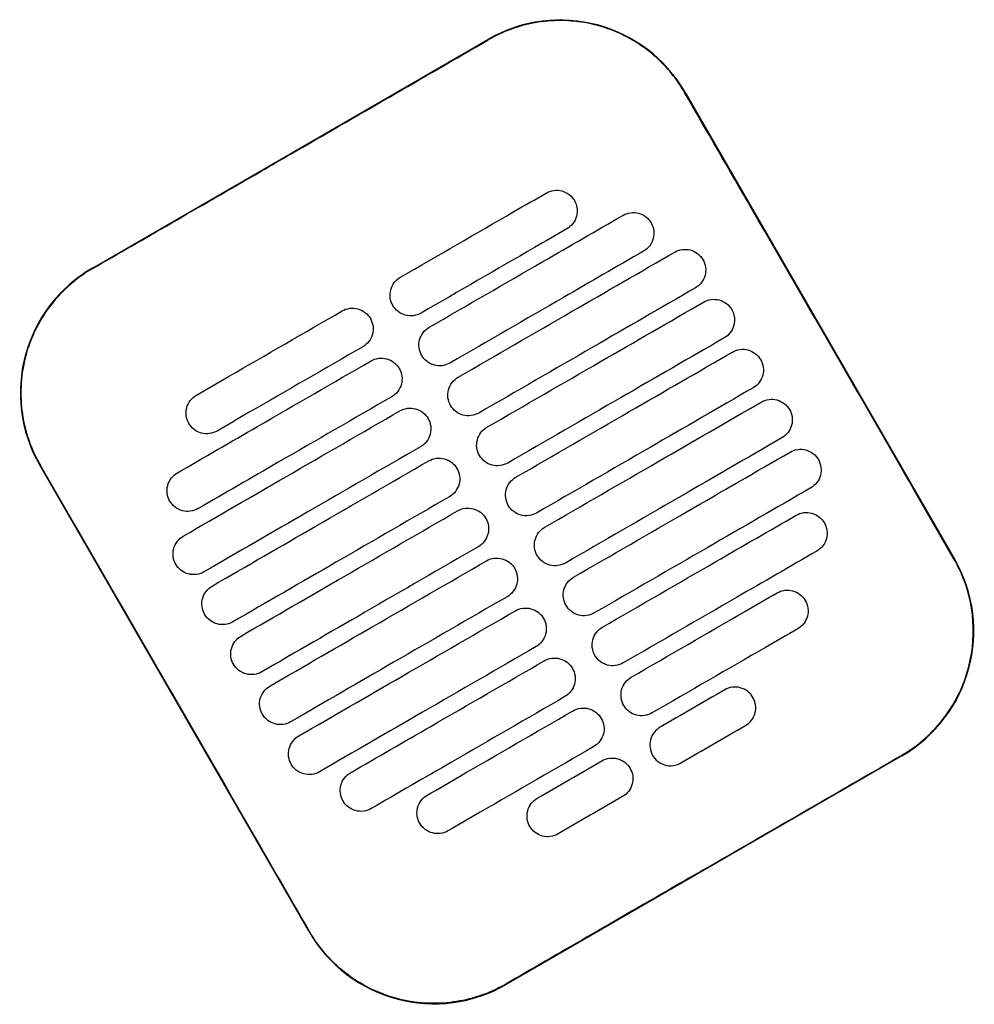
# Model space of a CAD drawing. Header units: metres. Extents: x 15.2 to 54.2, y -39.7 to 1.1.
# Tile 130 of 256: x 36.514 to 36.712, y -37.619 to -37.414. Entities that reach past the tile are written whole.
import ezdxf

# ---------------------------------------------------------------- set-up
doc = ezdxf.new("R2010")
doc.units = ezdxf.units.M
doc.header["$MEASUREMENT"] = 0
doc.layers.add('2D', color=252, linetype='Continuous')

# ---------------------------------------------------------------- blocks, each defined once
blk = doc.blocks.new('2D_QYOS_600')
for p, q in [((1.76623, -0.66898), (1.84849, -0.62146)), ((1.88948, -0.63243), (1.9455, -0.72941)), ((1.81128, -0.80694), (1.75526, -0.70996)), ((1.93453, -0.7704), (1.85227, -0.81792))]:
    blk.add_line(p, q)
for centre, start, end in [((1.8635, -0.64744), 30.0135, 120.0135), ((1.78124, -0.69496), 120.0135, 210.0135), ((1.91952, -0.74442), 300.0135, 30.0135), ((1.83726, -0.79194), 210.0135, 300.0135)]:
    blk.add_arc(centre, 0.03, start, end)
for points, knots in [([(1.88938, -0.63249), (1.88858, -0.6311), (1.88767, -0.62977), (1.88473, -0.62617), (1.88245, -0.62412), (1.87666, -0.62032), (1.87304, -0.61884), (1.86559, -0.61739), (1.86185, -0.61736), (1.85481, -0.61863), (1.85154, -0.61983), (1.84855, -0.62156)], [12.978915, 12.978915, 12.978915, 12.978915, 13.461173, 13.461173, 14.374287, 14.374287, 15.53872, 15.53872, 16.650066, 16.650066, 17.687358, 17.687358, 17.687358, 17.687358]), ([(1.9454, -0.72947), (1.93136, -0.70518), (1.91732, -0.68088), (1.89866, -0.64855), (1.89402, -0.64052), (1.88938, -0.63249)], [1.133412, 1.133412, 1.133412, 1.133412, 2.681586, 2.681586, 3.193366, 3.193366, 3.193366, 3.193366]), ([(1.76629, -0.66907), (1.77688, -0.66296), (1.78791, -0.65659), (1.80338, -0.64766), (1.80542, -0.64648), (1.80742, -0.64532)], [-21.78268, -21.78268, -21.78268, -21.78268, -17.142885, -17.142885, -16.423665, -16.423665, -16.423665, -16.423665]), ([(1.86059, -0.65339), (1.86102, -0.65314), (1.86156, -0.65293), (1.86274, -0.65278), (1.8633, -0.65281), (1.86437, -0.6531), (1.86489, -0.65335), (1.86585, -0.65408), (1.86622, -0.65454), (1.86646, -0.65496)], [-0.5513873, -0.5513873, -0.5513873, -0.5513873, -0.4031046, -0.4031046, -0.2776919, -0.2776919, -0.1471638, -0.1471638, 0, 0, 0, 0]), ([(1.83028, -0.6709), (1.83814, -0.66636), (1.84601, -0.66181), (1.85612, -0.65597), (1.85835, -0.65468), (1.86059, -0.65339)], [0.699452, 0.699452, 0.699452, 0.699452, 3.425217, 3.425217, 4.200582, 4.200582, 4.200582, 4.200582]), ([(1.86646, -0.65496), (1.86671, -0.65539), (1.86693, -0.65594), (1.86707, -0.65713), (1.86704, -0.65768), (1.86676, -0.65875), (1.8665, -0.65927), (1.86578, -0.66023), (1.86532, -0.66059), (1.86489, -0.66084)], [-0.5553355, -0.5553355, -0.5553355, -0.5553355, -0.4045594, -0.4045594, -0.278267, -0.278267, -0.1472206, -0.1472206, 0, 0, 0, 0]), ([(1.83628, -0.68129), (1.84415, -0.67675), (1.85201, -0.6722), (1.86544, -0.66445), (1.871, -0.66124), (1.87655, -0.65803)], [0.699452, 0.699452, 0.699452, 0.699452, 3.42526, 3.42526, 5.350619, 5.350619, 5.350619, 5.350619]), ([(1.87655, -0.65803), (1.87698, -0.65778), (1.87752, -0.65757), (1.87871, -0.65742), (1.87926, -0.65745), (1.88033, -0.65773), (1.88085, -0.65799), (1.88181, -0.65872), (1.88218, -0.65918), (1.88242, -0.6596)], [-0.5514247, -0.5514247, -0.5514247, -0.5514247, -0.4031161, -0.4031161, -0.2776965, -0.2776965, -0.1471644, -0.1471644, 0, 0, 0, 0]), ([(1.86489, -0.66084), (1.86266, -0.66213), (1.86042, -0.66342), (1.85031, -0.66926), (1.84245, -0.6738), (1.83458, -0.67835)], [2.649916, 2.649916, 2.649916, 2.649916, 3.425249, 3.425249, 6.151046, 6.151046, 6.151046, 6.151046]), ([(1.88242, -0.6596), (1.88267, -0.66003), (1.88289, -0.66058), (1.88303, -0.66176), (1.883, -0.66232), (1.88272, -0.66339), (1.88246, -0.66391), (1.88174, -0.66486), (1.88128, -0.66523), (1.88085, -0.66547)], [-0.5553006, -0.5553006, -0.5553006, -0.5553006, -0.4045498, -0.4045498, -0.2782639, -0.2782639, -0.1472208, -0.1472208, 0, 0, 0, 0]), ([(1.88732, -0.66567), (1.88774, -0.66542), (1.88829, -0.66521), (1.88947, -0.66506), (1.89002, -0.66509), (1.8911, -0.66537), (1.89162, -0.66563), (1.89258, -0.66636), (1.89294, -0.66682), (1.89319, -0.66724)], [-0.5514376, -0.5514376, -0.5514376, -0.5514376, -0.4031217, -0.4031217, -0.2776979, -0.2776979, -0.1471642, -0.1471642, 0, 0, 0, 0]), ([(1.88085, -0.66547), (1.8753, -0.66868), (1.86974, -0.67189), (1.85632, -0.67965), (1.84845, -0.68419), (1.84058, -0.68874)], [1.499949, 1.499949, 1.499949, 1.499949, 3.425284, 3.425284, 6.151116, 6.151116, 6.151116, 6.151116]), ([(1.84228, -0.69168), (1.85015, -0.68714), (1.85802, -0.68259), (1.87303, -0.67392), (1.88017, -0.66979), (1.88732, -0.66567)], [0.699452, 0.699452, 0.699452, 0.699452, 3.425292, 3.425292, 5.900643, 5.900643, 5.900643, 5.900643]), ([(1.89319, -0.66724), (1.89343, -0.66766), (1.89365, -0.66822), (1.8938, -0.6694), (1.89376, -0.66996), (1.89348, -0.67103), (1.89323, -0.67155), (1.8925, -0.6725), (1.89204, -0.67287), (1.89162, -0.67311)], [-0.5552879, -0.5552879, -0.5552879, -0.5552879, -0.4045447, -0.4045447, -0.2782629, -0.2782629, -0.1472212, -0.1472212, 0, 0, 0, 0]), ([(1.76629, -0.66907), (1.76501, -0.66981), (1.76378, -0.67065), (1.76063, -0.67315), (1.75885, -0.67499), (1.75732, -0.67702), (1.75503, -0.68008), (1.75334, -0.68356), (1.75137, -0.69095), (1.7511, -0.69479), (1.75204, -0.70242), (1.75324, -0.70613), (1.7552, -0.70964), (1.75528, -0.70977), (1.75536, -0.70991)], [17.619777, 17.619777, 17.619777, 17.619777, 18.064718, 18.064718, 18.827754, 18.827754, 18.827754, 19.97637, 19.97637, 21.122539, 21.122539, 22.281306, 22.281306, 22.328075, 22.328075, 22.328075, 22.328075]), ([(1.82871, -0.67677), (1.82846, -0.67635), (1.82824, -0.6758), (1.8281, -0.67461), (1.82813, -0.67406), (1.82841, -0.67298), (1.82867, -0.67247), (1.82939, -0.67151), (1.82985, -0.67115), (1.83028, -0.6709)], [-0.5553984, -0.5553984, -0.5553984, -0.5553984, -0.4045681, -0.4045681, -0.278271, -0.278271, -0.1472202, -0.1472202, 0, 0, 0, 0]), ([(1.89162, -0.67311), (1.88448, -0.67724), (1.87733, -0.68137), (1.86232, -0.69004), (1.85445, -0.69459), (1.84658, -0.69913)], [0.949972, 0.949972, 0.949972, 0.949972, 3.425307, 3.425307, 6.151164, 6.151164, 6.151164, 6.151164]), ([(1.81816, -0.6779), (1.81859, -0.67765), (1.81913, -0.67744), (1.82032, -0.67729), (1.82087, -0.67732), (1.82194, -0.67761), (1.82246, -0.67786), (1.82342, -0.67859), (1.82379, -0.67905), (1.82403, -0.67947)], [-0.5512944, -0.5512944, -0.5512944, -0.5512944, -0.4030833, -0.4030833, -0.2776787, -0.2776787, -0.1471599, -0.1471599, 0, 0, 0, 0]), ([(1.83458, -0.67835), (1.83415, -0.67859), (1.83361, -0.67881), (1.83243, -0.67896), (1.83187, -0.67892), (1.8308, -0.67864), (1.83028, -0.67839), (1.82932, -0.67766), (1.82895, -0.6772), (1.82871, -0.67677)], [-0.551307, -0.551307, -0.551307, -0.551307, -0.4030846, -0.4030846, -0.2776802, -0.2776802, -0.1471604, -0.1471604, 0, 0, 0, 0]), ([(1.84828, -0.70207), (1.85615, -0.69753), (1.86402, -0.69298), (1.87903, -0.68431), (1.88618, -0.68019), (1.89332, -0.67606)], [0.699452, 0.699452, 0.699452, 0.699452, 3.425313, 3.425313, 5.900643, 5.900643, 5.900643, 5.900643]), ([(1.89332, -0.67606), (1.89374, -0.67581), (1.89429, -0.6756), (1.89547, -0.67545), (1.89603, -0.67548), (1.8971, -0.67577), (1.89762, -0.67602), (1.89858, -0.67675), (1.89894, -0.67721), (1.89919, -0.67763)], [-0.5514273, -0.5514273, -0.5514273, -0.5514273, -0.4031209, -0.4031209, -0.2776962, -0.2776962, -0.1471634, -0.1471634, 0, 0, 0, 0]), ([(1.78785, -0.69541), (1.79008, -0.69412), (1.79232, -0.69283), (1.80243, -0.68699), (1.8103, -0.68244), (1.81816, -0.6779)], [2.649852, 2.649852, 2.649852, 2.649852, 3.425217, 3.425217, 6.150982, 6.150982, 6.150982, 6.150982]), ([(1.82403, -0.67947), (1.82428, -0.6799), (1.8245, -0.68045), (1.82465, -0.68164), (1.82461, -0.68219), (1.82433, -0.68326), (1.82408, -0.68378), (1.82335, -0.68474), (1.82289, -0.6851), (1.82246, -0.68535)], [-0.555416, -0.555416, -0.555416, -0.555416, -0.4045716, -0.4045716, -0.2782736, -0.2782736, -0.1472211, -0.1472211, 0, 0, 0, 0]), ([(1.89919, -0.67763), (1.89943, -0.67806), (1.89965, -0.67861), (1.8998, -0.6798), (1.89977, -0.68035), (1.89948, -0.68142), (1.89923, -0.68194), (1.8985, -0.68289), (1.89805, -0.68326), (1.89762, -0.68351)], [-0.5552955, -0.5552955, -0.5552955, -0.5552955, -0.4045438, -0.4045438, -0.2782634, -0.2782634, -0.1472215, -0.1472215, 0, 0, 0, 0]), ([(1.83471, -0.68716), (1.83447, -0.68674), (1.83425, -0.68619), (1.8341, -0.685), (1.83413, -0.68445), (1.83442, -0.68337), (1.83467, -0.68286), (1.8354, -0.6819), (1.83585, -0.68154), (1.83628, -0.68129)], [-0.5553839, -0.5553839, -0.5553839, -0.5553839, -0.4045626, -0.4045626, -0.2782686, -0.2782686, -0.1472195, -0.1472195, 0, 0, 0, 0]), ([(1.89762, -0.68351), (1.89048, -0.68763), (1.88333, -0.69176), (1.86832, -0.70043), (1.86045, -0.70498), (1.85259, -0.70952)], [0.949998, 0.949998, 0.949998, 0.949998, 3.42532, 3.42532, 6.151189, 6.151189, 6.151189, 6.151189]), ([(1.82246, -0.68535), (1.8146, -0.68989), (1.80673, -0.69444), (1.79662, -0.70027), (1.79439, -0.70157), (1.79215, -0.70286)], [0.699452, 0.699452, 0.699452, 0.699452, 3.425249, 3.425249, 4.200582, 4.200582, 4.200582, 4.200582]), ([(1.82417, -0.68829), (1.82459, -0.68805), (1.82514, -0.68783), (1.82632, -0.68768), (1.82687, -0.68772), (1.82795, -0.688), (1.82847, -0.68825), (1.82942, -0.68898), (1.82979, -0.68944), (1.83003, -0.68987)], [-0.5513075, -0.5513075, -0.5513075, -0.5513075, -0.4030857, -0.4030857, -0.2776792, -0.2776792, -0.1471593, -0.1471593, 0, 0, 0, 0]), ([(1.84058, -0.68874), (1.84016, -0.68898), (1.83961, -0.6892), (1.83843, -0.68935), (1.83787, -0.68931), (1.8368, -0.68903), (1.83628, -0.68878), (1.83532, -0.68805), (1.83496, -0.68759), (1.83471, -0.68716)], [-0.551317, -0.551317, -0.551317, -0.551317, -0.4030867, -0.4030867, -0.2776803, -0.2776803, -0.1471597, -0.1471597, 0, 0, 0, 0]), ([(1.85429, -0.71247), (1.86215, -0.70792), (1.87002, -0.70338), (1.88503, -0.6947), (1.89218, -0.69058), (1.89932, -0.68645)], [0.699452, 0.699452, 0.699452, 0.699452, 3.425322, 3.425322, 5.900643, 5.900643, 5.900643, 5.900643]), ([(1.89932, -0.68645), (1.89975, -0.6862), (1.90029, -0.68599), (1.90148, -0.68584), (1.90203, -0.68587), (1.9031, -0.68616), (1.90362, -0.68641), (1.90458, -0.68714), (1.90495, -0.6876), (1.90519, -0.68802)], [-0.5514137, -0.5514137, -0.5514137, -0.5514137, -0.4031194, -0.4031194, -0.2776944, -0.2776944, -0.1471627, -0.1471627, 0, 0, 0, 0]), ([(1.78389, -0.71155), (1.78945, -0.70834), (1.79501, -0.70513), (1.80843, -0.69738), (1.8163, -0.69283), (1.82417, -0.68829)], [1.499901, 1.499901, 1.499901, 1.499901, 3.42526, 3.42526, 6.151068, 6.151068, 6.151068, 6.151068]), ([(1.90519, -0.68802), (1.90544, -0.68845), (1.90566, -0.689), (1.9058, -0.69019), (1.90577, -0.69074), (1.90549, -0.69181), (1.90523, -0.69233), (1.90451, -0.69329), (1.90405, -0.69365), (1.90362, -0.6939)], [-0.5553078, -0.5553078, -0.5553078, -0.5553078, -0.4045446, -0.4045446, -0.2782647, -0.2782647, -0.147222, -0.147222, 0, 0, 0, 0]), ([(1.83003, -0.68987), (1.83028, -0.69029), (1.8305, -0.69084), (1.83065, -0.69203), (1.83061, -0.69258), (1.83033, -0.69365), (1.83008, -0.69417), (1.82935, -0.69513), (1.82889, -0.69549), (1.82847, -0.69574)], [-0.5553971, -0.5553971, -0.5553971, -0.5553971, -0.4045652, -0.4045652, -0.2782705, -0.2782705, -0.1472202, -0.1472202, 0, 0, 0, 0]), ([(1.84071, -0.69755), (1.84047, -0.69713), (1.84025, -0.69658), (1.8401, -0.69539), (1.84014, -0.69484), (1.84042, -0.69377), (1.84067, -0.69325), (1.8414, -0.69229), (1.84186, -0.69193), (1.84228, -0.69168)], [-0.5553742, -0.5553742, -0.5553742, -0.5553742, -0.4045587, -0.4045587, -0.278267, -0.278267, -0.1472191, -0.1472191, 0, 0, 0, 0]), ([(1.78628, -0.70128), (1.78604, -0.70086), (1.78582, -0.70031), (1.78567, -0.69912), (1.7857, -0.69857), (1.78598, -0.69749), (1.78624, -0.69698), (1.78696, -0.69602), (1.78742, -0.69566), (1.78785, -0.69541)], [-0.5554179, -0.5554179, -0.5554179, -0.5554179, -0.4045683, -0.4045683, -0.2782761, -0.2782761, -0.1472238, -0.1472238, 0, 0, 0, 0]), ([(1.82847, -0.69574), (1.8206, -0.70028), (1.81273, -0.70483), (1.79931, -0.71258), (1.79375, -0.71579), (1.78819, -0.719)], [0.699452, 0.699452, 0.699452, 0.699452, 3.425284, 3.425284, 5.350619, 5.350619, 5.350619, 5.350619]), ([(1.90362, -0.6939), (1.89648, -0.69802), (1.88934, -0.70215), (1.87432, -0.71082), (1.86646, -0.71537), (1.85859, -0.71991)], [0.950001, 0.950001, 0.950001, 0.950001, 3.425322, 3.425322, 6.151192, 6.151192, 6.151192, 6.151192]), ([(1.84658, -0.69913), (1.84616, -0.69937), (1.84561, -0.69959), (1.84443, -0.69974), (1.84388, -0.6997), (1.8428, -0.69942), (1.84228, -0.69917), (1.84132, -0.69844), (1.84096, -0.69798), (1.84071, -0.69755)], [-0.5513236, -0.5513236, -0.5513236, -0.5513236, -0.4030881, -0.4030881, -0.2776804, -0.2776804, -0.1471592, -0.1471592, 0, 0, 0, 0]), ([(1.86029, -0.72286), (1.86816, -0.71831), (1.87602, -0.71377), (1.89104, -0.70509), (1.89818, -0.70097), (1.90533, -0.69684)], [0.699452, 0.699452, 0.699452, 0.699452, 3.425321, 3.425321, 5.900643, 5.900643, 5.900643, 5.900643]), ([(1.90533, -0.69684), (1.90575, -0.6966), (1.9063, -0.69638), (1.90748, -0.69623), (1.90803, -0.69627), (1.90911, -0.69655), (1.90963, -0.6968), (1.91058, -0.69753), (1.91095, -0.69799), (1.91119, -0.69842)], [-0.5513969, -0.5513969, -0.5513969, -0.5513969, -0.4031172, -0.4031172, -0.2776925, -0.2776925, -0.1471621, -0.1471621, 0, 0, 0, 0]), ([(1.78513, -0.7247), (1.79228, -0.72057), (1.79942, -0.71644), (1.81443, -0.70777), (1.8223, -0.70323), (1.83017, -0.69868)], [0.949941, 0.949941, 0.949941, 0.949941, 3.425291, 3.425291, 6.151132, 6.151132, 6.151132, 6.151132]), ([(1.83017, -0.69868), (1.83059, -0.69844), (1.83114, -0.69822), (1.83232, -0.69807), (1.83287, -0.69811), (1.83395, -0.69839), (1.83447, -0.69864), (1.83543, -0.69937), (1.83579, -0.69983), (1.83604, -0.70026)], [-0.5513173, -0.5513173, -0.5513173, -0.5513173, -0.4030875, -0.4030875, -0.2776797, -0.2776797, -0.147159, -0.147159, 0, 0, 0, 0]), ([(1.91119, -0.69842), (1.91144, -0.69884), (1.91166, -0.69939), (1.91181, -0.70058), (1.91177, -0.70113), (1.91149, -0.7022), (1.91124, -0.70272), (1.91051, -0.70368), (1.91005, -0.70404), (1.90963, -0.70429)], [-0.5553248, -0.5553248, -0.5553248, -0.5553248, -0.4045472, -0.4045472, -0.2782668, -0.2782668, -0.1472227, -0.1472227, 0, 0, 0, 0]), ([(1.79215, -0.70286), (1.79173, -0.7031), (1.79118, -0.70332), (1.79, -0.70347), (1.78944, -0.70343), (1.78837, -0.70315), (1.78785, -0.7029), (1.78689, -0.70217), (1.78652, -0.70171), (1.78628, -0.70128)], [-0.5513007, -0.5513007, -0.5513007, -0.5513007, -0.4030941, -0.4030941, -0.2776814, -0.2776814, -0.1471603, -0.1471603, 0, 0, 0, 0]), ([(1.83604, -0.70026), (1.83628, -0.70068), (1.8365, -0.70123), (1.83665, -0.70242), (1.83661, -0.70297), (1.83633, -0.70405), (1.83608, -0.70456), (1.83535, -0.70552), (1.83489, -0.70588), (1.83447, -0.70613)], [-0.555383, -0.555383, -0.555383, -0.555383, -0.4045605, -0.4045605, -0.2782682, -0.2782682, -0.1472195, -0.1472195, 0, 0, 0, 0]), ([(1.84672, -0.70795), (1.84647, -0.70752), (1.84625, -0.70697), (1.8461, -0.70578), (1.84614, -0.70523), (1.84642, -0.70416), (1.84667, -0.70364), (1.8474, -0.70268), (1.84786, -0.70232), (1.84828, -0.70207)], [-0.5553693, -0.5553693, -0.5553693, -0.5553693, -0.4045566, -0.4045566, -0.2782661, -0.2782661, -0.1472189, -0.1472189, 0, 0, 0, 0]), ([(1.83447, -0.70613), (1.8266, -0.71067), (1.81873, -0.71522), (1.80372, -0.72389), (1.79658, -0.72802), (1.78943, -0.73214)], [0.699452, 0.699452, 0.699452, 0.699452, 3.425308, 3.425308, 5.900643, 5.900643, 5.900643, 5.900643]), ([(1.90963, -0.70429), (1.90248, -0.70841), (1.89534, -0.71254), (1.88033, -0.72121), (1.87246, -0.72576), (1.86459, -0.7303)], [0.949982, 0.949982, 0.949982, 0.949982, 3.425312, 3.425312, 6.151173, 6.151173, 6.151173, 6.151173]), ([(1.85259, -0.70952), (1.85216, -0.70977), (1.85161, -0.70998), (1.85043, -0.71013), (1.84988, -0.7101), (1.8488, -0.70981), (1.84829, -0.70956), (1.84733, -0.70883), (1.84696, -0.70837), (1.84672, -0.70795)], [-0.5513269, -0.5513269, -0.5513269, -0.5513269, -0.403089, -0.403089, -0.2776804, -0.2776804, -0.1471589, -0.1471589, 0, 0, 0, 0]), ([(1.86629, -0.73325), (1.87416, -0.7287), (1.88203, -0.72416), (1.89704, -0.71549), (1.90418, -0.71136), (1.91133, -0.70723)], [0.699452, 0.699452, 0.699452, 0.699452, 3.425308, 3.425308, 5.900643, 5.900643, 5.900643, 5.900643]), ([(1.91133, -0.70723), (1.91175, -0.70699), (1.9123, -0.70677), (1.91348, -0.70662), (1.91403, -0.70666), (1.91511, -0.70694), (1.91563, -0.70719), (1.91659, -0.70792), (1.91695, -0.70838), (1.9172, -0.70881)], [-0.5513769, -0.5513769, -0.5513769, -0.5513769, -0.4031143, -0.4031143, -0.2776905, -0.2776905, -0.1471617, -0.1471617, 0, 0, 0, 0]), ([(1.81138, -0.80689), (1.80682, -0.799), (1.80209, -0.79079), (1.78344, -0.75849), (1.7694, -0.7342), (1.75536, -0.70991)], [-3.18138, -3.18138, -3.18138, -3.18138, -2.673929, -2.673929, -1.133377, -1.133377, -1.133377, -1.133377]), ([(1.79113, -0.73509), (1.79828, -0.73096), (1.80542, -0.72683), (1.82043, -0.71816), (1.8283, -0.71362), (1.83617, -0.70907)], [0.949982, 0.949982, 0.949982, 0.949982, 3.425312, 3.425312, 6.151173, 6.151173, 6.151173, 6.151173]), ([(1.83617, -0.70907), (1.83659, -0.70883), (1.83714, -0.70861), (1.83832, -0.70846), (1.83888, -0.7085), (1.83995, -0.70878), (1.84047, -0.70903), (1.84143, -0.70976), (1.84179, -0.71022), (1.84204, -0.71065)], [-0.5513238, -0.5513238, -0.5513238, -0.5513238, -0.4030887, -0.4030887, -0.27768, -0.27768, -0.1471588, -0.1471588, 0, 0, 0, 0]), ([(1.9172, -0.70881), (1.91744, -0.70923), (1.91766, -0.70978), (1.91781, -0.71097), (1.91777, -0.71152), (1.91749, -0.7126), (1.91724, -0.71311), (1.91651, -0.71407), (1.91605, -0.71443), (1.91563, -0.71468)], [-0.5553464, -0.5553464, -0.5553464, -0.5553464, -0.4045515, -0.4045515, -0.2782697, -0.2782697, -0.1472236, -0.1472236, 0, 0, 0, 0]), ([(1.78232, -0.71743), (1.78208, -0.717), (1.78186, -0.71645), (1.78171, -0.71526), (1.78175, -0.71471), (1.78203, -0.71364), (1.78228, -0.71312), (1.78301, -0.71217), (1.78347, -0.7118), (1.78389, -0.71155)], [-0.5553798, -0.5553798, -0.5553798, -0.5553798, -0.4045588, -0.4045588, -0.278273, -0.278273, -0.147224, -0.147224, 0, 0, 0, 0]), ([(1.84204, -0.71065), (1.84228, -0.71107), (1.8425, -0.71162), (1.84265, -0.71281), (1.84262, -0.71336), (1.84233, -0.71444), (1.84208, -0.71495), (1.84135, -0.71591), (1.8409, -0.71627), (1.84047, -0.71652)], [-0.5553737, -0.5553737, -0.5553737, -0.5553737, -0.4045574, -0.4045574, -0.2782667, -0.2782667, -0.1472191, -0.1472191, 0, 0, 0, 0]), ([(1.85272, -0.71834), (1.85247, -0.71791), (1.85225, -0.71736), (1.85211, -0.71617), (1.85214, -0.71562), (1.85242, -0.71455), (1.85268, -0.71403), (1.8534, -0.71308), (1.85386, -0.71271), (1.85429, -0.71247)], [-0.5553691, -0.5553691, -0.5553691, -0.5553691, -0.4045561, -0.4045561, -0.278266, -0.278266, -0.1472189, -0.1472189, 0, 0, 0, 0]), ([(1.91563, -0.71468), (1.90848, -0.7188), (1.90134, -0.72293), (1.88633, -0.7316), (1.87846, -0.73615), (1.87059, -0.74069)], [0.949941, 0.949941, 0.949941, 0.949941, 3.425292, 3.425292, 6.151132, 6.151132, 6.151132, 6.151132]), ([(1.78819, -0.719), (1.78777, -0.71925), (1.78722, -0.71946), (1.78604, -0.71961), (1.78549, -0.71958), (1.78441, -0.71929), (1.78389, -0.71904), (1.78293, -0.71831), (1.78257, -0.71785), (1.78232, -0.71743)], [-0.5513421, -0.5513421, -0.5513421, -0.5513421, -0.4031061, -0.4031061, -0.2776864, -0.2776864, -0.147161, -0.147161, 0, 0, 0, 0]), ([(1.84047, -0.71652), (1.8326, -0.72106), (1.82474, -0.72561), (1.80972, -0.73428), (1.80258, -0.73841), (1.79544, -0.74253)], [0.699452, 0.699452, 0.699452, 0.699452, 3.425321, 3.425321, 5.900643, 5.900643, 5.900643, 5.900643]), ([(1.85859, -0.71991), (1.85816, -0.72016), (1.85762, -0.72037), (1.85644, -0.72052), (1.85588, -0.72049), (1.85481, -0.72021), (1.85429, -0.71995), (1.85333, -0.71922), (1.85296, -0.71876), (1.85272, -0.71834)], [-0.551327, -0.551327, -0.551327, -0.551327, -0.4030892, -0.4030892, -0.2776802, -0.2776802, -0.1471588, -0.1471588, 0, 0, 0, 0]), ([(1.79714, -0.74548), (1.80428, -0.74135), (1.81142, -0.73722), (1.82644, -0.72855), (1.8343, -0.72401), (1.84217, -0.71946)], [0.950001, 0.950001, 0.950001, 0.950001, 3.425322, 3.425322, 6.151192, 6.151192, 6.151192, 6.151192]), ([(1.84217, -0.71946), (1.8426, -0.71922), (1.84314, -0.719), (1.84433, -0.71885), (1.84488, -0.71889), (1.84595, -0.71917), (1.84647, -0.71942), (1.84743, -0.72015), (1.8478, -0.72061), (1.84804, -0.72104)], [-0.551327, -0.551327, -0.551327, -0.551327, -0.4030892, -0.4030892, -0.2776802, -0.2776802, -0.1471588, -0.1471588, 0, 0, 0, 0]), ([(1.87229, -0.74364), (1.88016, -0.73909), (1.88803, -0.73455), (1.90145, -0.72679), (1.90701, -0.72358), (1.91257, -0.72037)], [0.699452, 0.699452, 0.699452, 0.699452, 3.425284, 3.425284, 5.350619, 5.350619, 5.350619, 5.350619]), ([(1.91257, -0.72037), (1.91299, -0.72013), (1.91354, -0.71991), (1.91472, -0.71976), (1.91527, -0.7198), (1.91635, -0.72008), (1.91687, -0.72033), (1.91783, -0.72106), (1.91819, -0.72152), (1.91844, -0.72195)], [-0.551342, -0.551342, -0.551342, -0.551342, -0.4031061, -0.4031061, -0.2776864, -0.2776864, -0.147161, -0.147161, 0, 0, 0, 0]), ([(1.84804, -0.72104), (1.84829, -0.72146), (1.84851, -0.72201), (1.84865, -0.7232), (1.84862, -0.72375), (1.84834, -0.72483), (1.84808, -0.72534), (1.84736, -0.7263), (1.8469, -0.72666), (1.84647, -0.72691)], [-0.5553691, -0.5553691, -0.5553691, -0.5553691, -0.4045561, -0.4045561, -0.278266, -0.278266, -0.1472189, -0.1472189, 0, 0, 0, 0]), ([(1.91844, -0.72195), (1.91868, -0.72237), (1.9189, -0.72292), (1.91905, -0.72411), (1.91901, -0.72466), (1.91873, -0.72574), (1.91848, -0.72625), (1.91775, -0.72721), (1.91729, -0.72757), (1.91687, -0.72782)], [-0.55538, -0.55538, -0.55538, -0.55538, -0.4045589, -0.4045589, -0.278273, -0.278273, -0.147224, -0.147224, 0, 0, 0, 0]), ([(1.85872, -0.72873), (1.85848, -0.72831), (1.85826, -0.72775), (1.85811, -0.72657), (1.85814, -0.72601), (1.85843, -0.72494), (1.85868, -0.72442), (1.85941, -0.72347), (1.85986, -0.7231), (1.86029, -0.72286)], [-0.5553737, -0.5553737, -0.5553737, -0.5553737, -0.4045574, -0.4045574, -0.2782667, -0.2782667, -0.1472191, -0.1472191, 0, 0, 0, 0]), ([(1.78356, -0.73057), (1.78332, -0.73015), (1.7831, -0.72959), (1.78295, -0.72841), (1.78299, -0.72785), (1.78327, -0.72678), (1.78352, -0.72626), (1.78425, -0.72531), (1.78471, -0.72494), (1.78513, -0.7247)], [-0.5553462, -0.5553462, -0.5553462, -0.5553462, -0.4045514, -0.4045514, -0.2782696, -0.2782696, -0.1472236, -0.1472236, 0, 0, 0, 0]), ([(1.84647, -0.72691), (1.83861, -0.73145), (1.83074, -0.736), (1.81573, -0.74467), (1.80858, -0.7488), (1.80144, -0.75293)], [0.699452, 0.699452, 0.699452, 0.699452, 3.425322, 3.425322, 5.900643, 5.900643, 5.900643, 5.900643]), ([(1.91687, -0.72782), (1.91131, -0.73103), (1.90576, -0.73424), (1.89233, -0.74199), (1.88446, -0.74654), (1.8766, -0.75108)], [1.499901, 1.499901, 1.499901, 1.499901, 3.42526, 3.42526, 6.151068, 6.151068, 6.151068, 6.151068]), ([(1.78943, -0.73214), (1.78901, -0.73239), (1.78846, -0.73261), (1.78728, -0.73275), (1.78673, -0.73272), (1.78565, -0.73244), (1.78513, -0.73218), (1.78417, -0.73145), (1.78381, -0.73099), (1.78356, -0.73057)], [-0.551377, -0.551377, -0.551377, -0.551377, -0.4031143, -0.4031143, -0.2776905, -0.2776905, -0.1471617, -0.1471617, 0, 0, 0, 0]), ([(1.80314, -0.75587), (1.81028, -0.75174), (1.81743, -0.74762), (1.83244, -0.73894), (1.84031, -0.7344), (1.84818, -0.72985)], [0.949998, 0.949998, 0.949998, 0.949998, 3.42532, 3.42532, 6.151189, 6.151189, 6.151189, 6.151189]), ([(1.84818, -0.72985), (1.8486, -0.72961), (1.84915, -0.72939), (1.85033, -0.72924), (1.85088, -0.72928), (1.85196, -0.72956), (1.85248, -0.72981), (1.85343, -0.73054), (1.8538, -0.731), (1.85404, -0.73143)], [-0.551327, -0.551327, -0.551327, -0.551327, -0.403089, -0.403089, -0.2776804, -0.2776804, -0.1471589, -0.1471589, 0, 0, 0, 0]), ([(1.86459, -0.7303), (1.86417, -0.73055), (1.86362, -0.73076), (1.86244, -0.73091), (1.86188, -0.73088), (1.86081, -0.7306), (1.86029, -0.73034), (1.85933, -0.72961), (1.85897, -0.72915), (1.85872, -0.72873)], [-0.5513238, -0.5513238, -0.5513238, -0.5513238, -0.4030887, -0.4030887, -0.27768, -0.27768, -0.1471588, -0.1471588, 0, 0, 0, 0]), ([(1.93447, -0.7703), (1.93453, -0.77027), (1.93459, -0.77023), (1.93806, -0.7682), (1.94105, -0.76554), (1.9458, -0.75922), (1.94752, -0.75562), (1.94938, -0.74831), (1.94963, -0.7447), (1.94891, -0.73819), (1.94815, -0.7353), (1.94651, -0.73151), (1.94599, -0.73047), (1.9454, -0.72947)], [8.273299, 8.273299, 8.273299, 8.273299, 8.293543, 8.293543, 9.48086, 9.48086, 10.665623, 10.665623, 11.74288, 11.74288, 12.632334, 12.632334, 12.981673, 12.981673, 12.981673, 12.981673]), ([(1.85404, -0.73143), (1.85429, -0.73185), (1.85451, -0.7324), (1.85466, -0.73359), (1.85462, -0.73414), (1.85434, -0.73522), (1.85409, -0.73574), (1.85336, -0.73669), (1.8529, -0.73705), (1.85248, -0.7373)], [-0.5553693, -0.5553693, -0.5553693, -0.5553693, -0.4045566, -0.4045566, -0.2782661, -0.2782661, -0.1472189, -0.1472189, 0, 0, 0, 0]), ([(1.86472, -0.73912), (1.86448, -0.7387), (1.86426, -0.73814), (1.86411, -0.73696), (1.86415, -0.7364), (1.86443, -0.73533), (1.86468, -0.73481), (1.86541, -0.73386), (1.86587, -0.73349), (1.86629, -0.73325)], [-0.555383, -0.555383, -0.555383, -0.555383, -0.4045604, -0.4045604, -0.2782682, -0.2782682, -0.1472195, -0.1472195, 0, 0, 0, 0]), ([(1.78957, -0.74096), (1.78932, -0.74054), (1.7891, -0.73999), (1.78895, -0.7388), (1.78899, -0.73824), (1.78927, -0.73717), (1.78952, -0.73665), (1.79025, -0.7357), (1.79071, -0.73533), (1.79113, -0.73509)], [-0.5553245, -0.5553245, -0.5553245, -0.5553245, -0.4045471, -0.4045471, -0.2782667, -0.2782667, -0.1472226, -0.1472226, 0, 0, 0, 0]), ([(1.8783, -0.75403), (1.88616, -0.74948), (1.89403, -0.74494), (1.90414, -0.7391), (1.90637, -0.73781), (1.90861, -0.73652)], [0.699452, 0.699452, 0.699452, 0.699452, 3.425249, 3.425249, 4.200582, 4.200582, 4.200582, 4.200582]), ([(1.90861, -0.73652), (1.90904, -0.73627), (1.90958, -0.73605), (1.91076, -0.73591), (1.91132, -0.73594), (1.91239, -0.73622), (1.91291, -0.73648), (1.91387, -0.73721), (1.91424, -0.73767), (1.91448, -0.73809)], [-0.5513007, -0.5513007, -0.5513007, -0.5513007, -0.4030941, -0.4030941, -0.2776814, -0.2776814, -0.1471603, -0.1471603, 0, 0, 0, 0]), ([(1.85248, -0.7373), (1.84461, -0.74185), (1.83674, -0.74639), (1.82173, -0.75506), (1.81458, -0.75919), (1.80744, -0.76332)], [0.699452, 0.699452, 0.699452, 0.699452, 3.425313, 3.425313, 5.900643, 5.900643, 5.900643, 5.900643]), ([(1.91448, -0.73809), (1.91473, -0.73851), (1.91495, -0.73907), (1.91509, -0.74025), (1.91506, -0.74081), (1.91478, -0.74188), (1.91452, -0.7424), (1.9138, -0.74335), (1.91334, -0.74372), (1.91291, -0.74396)], [-0.555418, -0.555418, -0.555418, -0.555418, -0.4045683, -0.4045683, -0.2782762, -0.2782762, -0.1472238, -0.1472238, 0, 0, 0, 0]), ([(1.80914, -0.76626), (1.81629, -0.76213), (1.82343, -0.75801), (1.83844, -0.74933), (1.84631, -0.74479), (1.85418, -0.74024)], [0.949973, 0.949973, 0.949973, 0.949973, 3.425307, 3.425307, 6.151164, 6.151164, 6.151164, 6.151164]), ([(1.85418, -0.74024), (1.8546, -0.74), (1.85515, -0.73978), (1.85633, -0.73963), (1.85688, -0.73967), (1.85796, -0.73995), (1.85848, -0.7402), (1.85944, -0.74094), (1.8598, -0.74139), (1.86005, -0.74182)], [-0.5513237, -0.5513237, -0.5513237, -0.5513237, -0.4030882, -0.4030882, -0.2776804, -0.2776804, -0.1471592, -0.1471592, 0, 0, 0, 0]), ([(1.87059, -0.74069), (1.87017, -0.74094), (1.86962, -0.74116), (1.86844, -0.7413), (1.86789, -0.74127), (1.86681, -0.74099), (1.86629, -0.74073), (1.86533, -0.74), (1.86497, -0.73954), (1.86472, -0.73912)], [-0.5513173, -0.5513173, -0.5513173, -0.5513173, -0.4030875, -0.4030875, -0.2776797, -0.2776797, -0.147159, -0.147159, 0, 0, 0, 0]), ([(1.79544, -0.74253), (1.79501, -0.74278), (1.79446, -0.743), (1.79328, -0.74315), (1.79273, -0.74311), (1.79165, -0.74283), (1.79114, -0.74257), (1.79018, -0.74184), (1.78981, -0.74138), (1.78957, -0.74096)], [-0.551397, -0.551397, -0.551397, -0.551397, -0.4031173, -0.4031173, -0.2776925, -0.2776925, -0.1471621, -0.1471621, 0, 0, 0, 0]), ([(1.86005, -0.74182), (1.86029, -0.74224), (1.86051, -0.74279), (1.86066, -0.74398), (1.86062, -0.74453), (1.86034, -0.74561), (1.86009, -0.74613), (1.85936, -0.74708), (1.8589, -0.74745), (1.85848, -0.74769)], [-0.5553742, -0.5553742, -0.5553742, -0.5553742, -0.4045587, -0.4045587, -0.278267, -0.278267, -0.1472191, -0.1472191, 0, 0, 0, 0]), ([(1.87073, -0.74951), (1.87048, -0.74909), (1.87026, -0.74854), (1.87011, -0.74735), (1.87015, -0.74679), (1.87043, -0.74572), (1.87068, -0.7452), (1.87141, -0.74425), (1.87187, -0.74388), (1.87229, -0.74364)], [-0.555397, -0.555397, -0.555397, -0.555397, -0.4045652, -0.4045652, -0.2782705, -0.2782705, -0.1472202, -0.1472202, 0, 0, 0, 0]), ([(1.91291, -0.74396), (1.91068, -0.74526), (1.90844, -0.74655), (1.89833, -0.75239), (1.89047, -0.75693), (1.8826, -0.76148)], [2.649852, 2.649852, 2.649852, 2.649852, 3.425217, 3.425217, 6.150983, 6.150983, 6.150983, 6.150983]), ([(1.79557, -0.75135), (1.79532, -0.75093), (1.7951, -0.75038), (1.79496, -0.74919), (1.79499, -0.74864), (1.79527, -0.74756), (1.79553, -0.74704), (1.79625, -0.74609), (1.79671, -0.74572), (1.79714, -0.74548)], [-0.5553076, -0.5553076, -0.5553076, -0.5553076, -0.4045445, -0.4045445, -0.2782646, -0.2782646, -0.1472219, -0.1472219, 0, 0, 0, 0]), ([(1.85848, -0.74769), (1.85061, -0.75224), (1.84274, -0.75678), (1.82773, -0.76545), (1.82059, -0.76958), (1.81344, -0.77371)], [0.699452, 0.699452, 0.699452, 0.699452, 3.425292, 3.425292, 5.900643, 5.900643, 5.900643, 5.900643]), ([(1.81991, -0.7739), (1.82546, -0.77069), (1.83102, -0.76748), (1.84444, -0.75973), (1.85231, -0.75518), (1.86018, -0.75064)], [1.499949, 1.499949, 1.499949, 1.499949, 3.425284, 3.425284, 6.151116, 6.151116, 6.151116, 6.151116]), ([(1.86018, -0.75064), (1.8606, -0.75039), (1.86115, -0.75017), (1.86233, -0.75002), (1.86289, -0.75006), (1.86396, -0.75034), (1.86448, -0.7506), (1.86544, -0.75133), (1.8658, -0.75179), (1.86605, -0.75221)], [-0.5513171, -0.5513171, -0.5513171, -0.5513171, -0.4030867, -0.4030867, -0.2776803, -0.2776803, -0.1471597, -0.1471597, 0, 0, 0, 0]), ([(1.8766, -0.75108), (1.87617, -0.75133), (1.87562, -0.75155), (1.87444, -0.7517), (1.87389, -0.75166), (1.87281, -0.75138), (1.8723, -0.75112), (1.87134, -0.75039), (1.87097, -0.74993), (1.87073, -0.74951)], [-0.5513075, -0.5513075, -0.5513075, -0.5513075, -0.4030857, -0.4030857, -0.2776792, -0.2776792, -0.1471593, -0.1471593, 0, 0, 0, 0]), ([(1.80144, -0.75293), (1.80101, -0.75317), (1.80047, -0.75339), (1.79929, -0.75354), (1.79873, -0.7535), (1.79766, -0.75322), (1.79714, -0.75297), (1.79618, -0.75223), (1.79581, -0.75177), (1.79557, -0.75135)], [-0.5514139, -0.5514139, -0.5514139, -0.5514139, -0.4031194, -0.4031194, -0.2776944, -0.2776944, -0.1471626, -0.1471626, 0, 0, 0, 0]), ([(1.86605, -0.75221), (1.86629, -0.75263), (1.86651, -0.75318), (1.86666, -0.75437), (1.86663, -0.75493), (1.86634, -0.756), (1.86609, -0.75652), (1.86536, -0.75747), (1.86491, -0.75784), (1.86448, -0.75808)], [-0.5553838, -0.5553838, -0.5553838, -0.5553838, -0.4045626, -0.4045626, -0.2782686, -0.2782686, -0.1472195, -0.1472195, 0, 0, 0, 0]), ([(1.87673, -0.7599), (1.87648, -0.75948), (1.87626, -0.75893), (1.87612, -0.75774), (1.87615, -0.75719), (1.87643, -0.75611), (1.87669, -0.75559), (1.87741, -0.75464), (1.87787, -0.75427), (1.8783, -0.75403)], [-0.5554159, -0.5554159, -0.5554159, -0.5554159, -0.4045716, -0.4045716, -0.2782736, -0.2782736, -0.1472211, -0.1472211, 0, 0, 0, 0]), ([(1.80157, -0.76174), (1.80133, -0.76132), (1.80111, -0.76077), (1.80096, -0.75958), (1.80099, -0.75903), (1.80128, -0.75795), (1.80153, -0.75743), (1.80226, -0.75648), (1.80271, -0.75612), (1.80314, -0.75587)], [-0.5552953, -0.5552953, -0.5552953, -0.5552953, -0.4045437, -0.4045437, -0.2782634, -0.2782634, -0.1472215, -0.1472215, 0, 0, 0, 0]), ([(1.9036, -0.75824), (1.90335, -0.75781), (1.90299, -0.75735), (1.90203, -0.75662), (1.90151, -0.75637), (1.90043, -0.75609), (1.89988, -0.75605), (1.8987, -0.7562), (1.89815, -0.75642), (1.89773, -0.75666)], [0, 0, 0, 0, 0.1471602, 0.1471602, 0.2776775, 0.2776775, 0.4030818, 0.4030818, 0.5512681, 0.5512681, 0.5512681, 0.5512681]), ([(1.86448, -0.75808), (1.85661, -0.76263), (1.84875, -0.76717), (1.83532, -0.77493), (1.82976, -0.77814), (1.82421, -0.78135)], [0.699452, 0.699452, 0.699452, 0.699452, 3.42526, 3.42526, 5.350619, 5.350619, 5.350619, 5.350619]), ([(1.90203, -0.76411), (1.90246, -0.76386), (1.90291, -0.7635), (1.90364, -0.76254), (1.90389, -0.76203), (1.90417, -0.76095), (1.90421, -0.7604), (1.90406, -0.75921), (1.90384, -0.75866), (1.9036, -0.75824)], [0, 0, 0, 0, 0.147223, 0.147223, 0.2782783, 0.2782783, 0.4045781, 0.4045781, 0.5554474, 0.5554474, 0.5554474, 0.5554474]), ([(1.83587, -0.77854), (1.8381, -0.77725), (1.84034, -0.77595), (1.85045, -0.77012), (1.85831, -0.76557), (1.86618, -0.76103)], [2.649916, 2.649916, 2.649916, 2.649916, 3.425249, 3.425249, 6.151046, 6.151046, 6.151046, 6.151046]), ([(1.86618, -0.76103), (1.86661, -0.76078), (1.86715, -0.76056), (1.86833, -0.76042), (1.86889, -0.76045), (1.86996, -0.76073), (1.87048, -0.76099), (1.87144, -0.76172), (1.87181, -0.76218), (1.87205, -0.7626)], [-0.5513071, -0.5513071, -0.5513071, -0.5513071, -0.4030846, -0.4030846, -0.2776802, -0.2776802, -0.1471604, -0.1471604, 0, 0, 0, 0]), ([(1.8826, -0.76148), (1.88217, -0.76172), (1.88163, -0.76194), (1.88045, -0.76209), (1.87989, -0.76205), (1.87882, -0.76177), (1.8783, -0.76152), (1.87734, -0.76078), (1.87697, -0.76033), (1.87673, -0.7599)], [-0.5512944, -0.5512944, -0.5512944, -0.5512944, -0.4030833, -0.4030833, -0.2776787, -0.2776787, -0.1471599, -0.1471599, 0, 0, 0, 0]), ([(1.80744, -0.76332), (1.80702, -0.76356), (1.80647, -0.76378), (1.80529, -0.76393), (1.80473, -0.76389), (1.80366, -0.76361), (1.80314, -0.76336), (1.80218, -0.76263), (1.80182, -0.76217), (1.80157, -0.76174)], [-0.5514274, -0.5514274, -0.5514274, -0.5514274, -0.4031209, -0.4031209, -0.2776962, -0.2776962, -0.1471634, -0.1471634, 0, 0, 0, 0]), ([(1.87205, -0.7626), (1.8723, -0.76302), (1.87252, -0.76358), (1.87266, -0.76476), (1.87263, -0.76532), (1.87235, -0.76639), (1.87209, -0.76691), (1.87137, -0.76786), (1.87091, -0.76823), (1.87048, -0.76847)], [-0.5553983, -0.5553983, -0.5553983, -0.5553983, -0.4045681, -0.4045681, -0.278271, -0.278271, -0.1472202, -0.1472202, 0, 0, 0, 0]), ([(1.8843, -0.76442), (1.88387, -0.76467), (1.88342, -0.76503), (1.88269, -0.76598), (1.88244, -0.7665), (1.88215, -0.76758), (1.88212, -0.76813), (1.88227, -0.76932), (1.88249, -0.76987), (1.88273, -0.77029)], [0, 0, 0, 0, 0.1472222, 0.1472222, 0.2782773, 0.2782773, 0.4045795, 0.4045795, 0.5554397, 0.5554397, 0.5554397, 0.5554397]), ([(1.80757, -0.77213), (1.80733, -0.77171), (1.80711, -0.77116), (1.80696, -0.76997), (1.807, -0.76942), (1.80728, -0.76834), (1.80753, -0.76783), (1.80826, -0.76687), (1.80872, -0.76651), (1.80914, -0.76626)], [-0.5552876, -0.5552876, -0.5552876, -0.5552876, -0.4045446, -0.4045446, -0.2782629, -0.2782629, -0.1472212, -0.1472212, 0, 0, 0, 0]), ([(1.87048, -0.76847), (1.86262, -0.77302), (1.85475, -0.77756), (1.84464, -0.7834), (1.84241, -0.78469), (1.84017, -0.78599)], [0.699452, 0.699452, 0.699452, 0.699452, 3.425217, 3.425217, 4.200582, 4.200582, 4.200582, 4.200582]), ([(1.87219, -0.77142), (1.87261, -0.77117), (1.87316, -0.77096), (1.87434, -0.77081), (1.87489, -0.77084), (1.87597, -0.77112), (1.87648, -0.77138), (1.87744, -0.77211), (1.87781, -0.77257), (1.87805, -0.77299)], [-0.5512937, -0.5512937, -0.5512937, -0.5512937, -0.403082, -0.403082, -0.27768, -0.27768, -0.1471612, -0.1471612, 0, 0, 0, 0]), ([(1.88273, -0.77029), (1.88298, -0.77072), (1.88334, -0.77118), (1.8843, -0.77191), (1.88482, -0.77216), (1.88589, -0.77244), (1.88645, -0.77248), (1.88763, -0.77233), (1.88818, -0.77211), (1.8886, -0.77187)], [0, 0, 0, 0, 0.1471605, 0.1471605, 0.2776781, 0.2776781, 0.4030803, 0.4030803, 0.5512777, 0.5512777, 0.5512777, 0.5512777]), ([(1.81344, -0.77371), (1.81302, -0.77395), (1.81247, -0.77417), (1.81129, -0.77432), (1.81074, -0.77428), (1.80966, -0.774), (1.80914, -0.77375), (1.80818, -0.77302), (1.80782, -0.77256), (1.80757, -0.77213)], [-0.5514378, -0.5514378, -0.5514378, -0.5514378, -0.4031217, -0.4031217, -0.2776979, -0.2776979, -0.1471642, -0.1471642, 0, 0, 0, 0]), ([(1.87805, -0.77299), (1.8783, -0.77341), (1.87852, -0.77397), (1.87867, -0.77515), (1.87863, -0.77571), (1.87835, -0.77678), (1.8781, -0.7773), (1.87737, -0.77825), (1.87691, -0.77862), (1.87649, -0.77886)], [-0.5554178, -0.5554178, -0.5554178, -0.5554178, -0.4045751, -0.4045751, -0.2782741, -0.2782741, -0.1472211, -0.1472211, 0, 0, 0, 0]), ([(1.81834, -0.77977), (1.81809, -0.77935), (1.81787, -0.7788), (1.81773, -0.77761), (1.81776, -0.77706), (1.81804, -0.77598), (1.8183, -0.77547), (1.81902, -0.77451), (1.81948, -0.77415), (1.81991, -0.7739)], [-0.5553003, -0.5553003, -0.5553003, -0.5553003, -0.4045497, -0.4045497, -0.2782639, -0.2782639, -0.1472208, -0.1472208, 0, 0, 0, 0]), ([(1.82421, -0.78135), (1.82378, -0.78159), (1.82324, -0.78181), (1.82206, -0.78196), (1.8215, -0.78192), (1.82043, -0.78164), (1.81991, -0.78139), (1.81895, -0.78066), (1.81858, -0.7802), (1.81834, -0.77977)], [-0.5514248, -0.5514248, -0.5514248, -0.5514248, -0.4031161, -0.4031161, -0.2776965, -0.2776965, -0.1471644, -0.1471644, 0, 0, 0, 0]), ([(1.8343, -0.78441), (1.83405, -0.78399), (1.83383, -0.78344), (1.83369, -0.78225), (1.83372, -0.7817), (1.834, -0.78062), (1.83426, -0.7801), (1.83498, -0.77915), (1.83544, -0.77878), (1.83587, -0.77854)], [-0.5553353, -0.5553353, -0.5553353, -0.5553353, -0.4045593, -0.4045593, -0.278267, -0.278267, -0.1472205, -0.1472205, 0, 0, 0, 0]), ([(1.85719, -0.78505), (1.85694, -0.78462), (1.85672, -0.78407), (1.85657, -0.78288), (1.85661, -0.78233), (1.85689, -0.78126), (1.85714, -0.78074), (1.85787, -0.77979), (1.85833, -0.77942), (1.85875, -0.77918)], [-0.5553938, -0.5553938, -0.5553938, -0.5553938, -0.4045733, -0.4045733, -0.2782728, -0.2782728, -0.147221, -0.147221, 0, 0, 0, 0]), ([(1.84017, -0.78599), (1.83975, -0.78623), (1.8392, -0.78645), (1.83802, -0.7866), (1.83746, -0.78656), (1.83639, -0.78628), (1.83587, -0.78603), (1.83491, -0.78529), (1.83454, -0.78484), (1.8343, -0.78441)], [-0.5513875, -0.5513875, -0.5513875, -0.5513875, -0.4031047, -0.4031047, -0.2776919, -0.2776919, -0.1471638, -0.1471638, 0, 0, 0, 0]), ([(1.86306, -0.78662), (1.86263, -0.78687), (1.86208, -0.78708), (1.8609, -0.78723), (1.86035, -0.7872), (1.85927, -0.78692), (1.85876, -0.78666), (1.8578, -0.78593), (1.85743, -0.78547), (1.85719, -0.78505)], [-0.5513269, -0.5513269, -0.5513269, -0.5513269, -0.4030891, -0.4030891, -0.2776846, -0.2776846, -0.1471626, -0.1471626, 0, 0, 0, 0]), ([(1.89334, -0.79405), (1.89171, -0.79499), (1.89009, -0.79593), (1.87458, -0.80489), (1.86319, -0.81147), (1.85221, -0.81782)], [-12.071476, -12.071476, -12.071476, -12.071476, -11.509189, -11.509189, -6.696301, -6.696301, -6.696301, -6.696301]), ([(1.85221, -0.81782), (1.85155, -0.8182), (1.85088, -0.81856), (1.84698, -0.82043), (1.84353, -0.82138), (1.8364, -0.82204), (1.83277, -0.82171), (1.82545, -0.81969), (1.82186, -0.81787), (1.81576, -0.81305), (1.81327, -0.81016), (1.81138, -0.80689)], [-8.20809, -8.20809, -8.20809, -8.20809, -7.978943, -7.978943, -6.912231, -6.912231, -5.830065, -5.830065, -4.632711, -4.632711, -3.498654, -3.498654, -3.498654, -3.498654])]:
    blk.add_open_spline(points, degree=3, knots=knots)
for points in [[(1.80742, -0.64532), (1.82113, -0.6374), (1.83484, -0.62948), (1.84855, -0.62156)], [(1.89773, -0.75666), (1.89325, -0.75925), (1.88878, -0.76183), (1.8843, -0.76442)], [(1.8886, -0.77187), (1.89308, -0.76928), (1.89755, -0.76669), (1.90203, -0.76411)], [(1.85875, -0.77918), (1.86323, -0.77659), (1.86771, -0.774), (1.87219, -0.77142)], [(1.89334, -0.79405), (1.90705, -0.78613), (1.92076, -0.77821), (1.93447, -0.7703)], [(1.87649, -0.77886), (1.87201, -0.78145), (1.86753, -0.78404), (1.86306, -0.78662)]]:
    blk.add_open_spline(points, degree=3)
blk = doc.blocks.new('953f7de9-fa90-4c60-b131-0dbf99bc4d1a')
at = {"layer": '2D'}
blk.add_blockref('2D_QYOS_600', (-1.22, 1.42932), dxfattribs=at)

msp = doc.modelspace()

# ---------------------------------------------------------------- block references
msp.add_blockref('953f7de9-fa90-4c60-b131-0dbf99bc4d1a', (35.98244, -38.22609))

doc.saveas('drawing.dxf')
